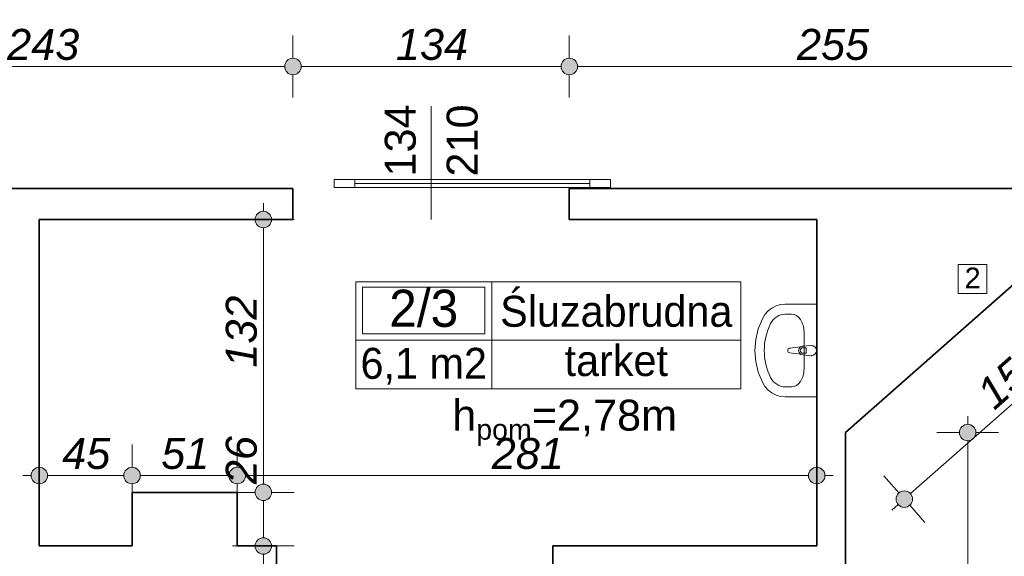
# Model space of a CAD drawing. Header units: millimetres. Extents: x -13944 to 84772, y -78836 to -35317.
# Tile 26 of 85: x 13473 to 18248, y -52883 to -50282. Entities that reach past the tile are written whole.
import ezdxf
from ezdxf.enums import TextEntityAlignment as Align

# ---------------------------------------------------------------- set-up
doc = ezdxf.new("R2010")
doc.units = ezdxf.units.MM
doc.header["$MEASUREMENT"] = 0
for name, color, linetype, lineweight in [('0_Nr_pióra__3', 7, 'Continuous', 20), ('Drzwi ArchiCAD_Nr_pióra__1', 7, 'Continuous', 0), ('Instalacje - Went_Klim_Nr_pióra__42', 150, 'Continuous', 13), ('Konstrukcja - Ściany zew_Nr_pióra__6', 7, 'Continuous', 35), ('Metryczki pomieszczeń ArchiCADa_Nr_pióra__1', 7, 'Continuous', 0), ('Wnetrze - Sanitariaty_Nr_pióra__22', 8, 'Continuous', 13), ('Wymiarowanie - Ogólne_Nr_pióra__82', 114, 'Continuous', 13), ('Znaczniki drzwi ArchiCADa_Nr_pióra__1', 7, 'Continuous', 0), ('Znaczniki drzwi ArchiCADa_Nr_pióra__7', 7, 'Continuous', 70)]:
    doc.layers.add(name, color=color, linetype=linetype, lineweight=lineweight)
doc.layers.add('Elementy modelu - Strefy', color=7, linetype='Continuous')
doc.layers.add('Wymiarowanie - Ogólne', color=7, linetype='Continuous')
doc.styles.add('GENERATED_STYLE_1', font='txt')
doc.styles.add('GENERATED_STYLE_2', font='txt')
doc.styles.add('GENERATED_STYLE_3', font='txt')
doc.styles.add('GENERATED_STYLE_4', font='txt')
doc.dimstyles.new('GENERATED_STYLE__1', dxfattribs={"dimtxt": 150, "dimasz": 152, "dimexe": 0.18, "dimexo": 0, "dimgap": 0.09, "dimtad": 1, "dimlfac": 0.1, "dimzin": 0, "dimdsep": 46, "dimtxsty": 'GENERATED_STYLE_3', "dimblk": 'ARROWHEAD_11', "dimblk1": 'ARROWHEAD_11', "dimblk2": 'ARROWHEAD_11', "dimcen": 0.09, "dimclrd": 114, "dimclre": 114, "dimclrt": 114, "dimazin": 0, "dimtfac": 1, "dimtdec": 4, "dimtmove": 0, "dimatfit": 3, "dimfxl": 1, "dimtolj": 1, "dimtzin": 0, "dimarcsym": 0})
doc.dimstyles.new('GENERATED_STYLE__2', dxfattribs={"dimtxt": 150, "dimasz": 152, "dimexe": 0.18, "dimexo": 0, "dimgap": 0.09, "dimtad": 1, "dimtih": 1, "dimtoh": 1, "dimlfac": 0.1, "dimzin": 0, "dimdsep": 46, "dimtxsty": 'GENERATED_STYLE_3', "dimblk": 'ARROWHEAD_11', "dimblk1": 'ARROWHEAD_11', "dimblk2": 'ARROWHEAD_11', "dimcen": 0.09, "dimclrd": 114, "dimclre": 114, "dimclrt": 114, "dimazin": 0, "dimtfac": 1, "dimtdec": 4, "dimtmove": 0, "dimatfit": 3, "dimfxl": 1, "dimtolj": 1, "dimtzin": 0, "dimarcsym": 0})

# ---------------------------------------------------------------- blocks, each defined once
blk = doc.blocks.new('Śluzabrudna_2_3_3', base_point=(15761.9, -51835.5))
at = {"layer": 'Metryczki pomieszczeń ArchiCADa_Nr_pióra__1', "linetype": 'Continuous'}
for p, q in [((15102.4, -51552.6), (16970.1, -51552.6)), ((15102.4, -52071.2), (15102.4, -51552.6)), ((15761.9, -51552.6), (15761.9, -52071.2)), ((16970.1, -51552.6), (16970.1, -52071.2)), ((15135.4, -51578.5), (15729, -51578.5)), ((15135.4, -51804.8), (15135.4, -51578.5)), ((15729, -51578.5), (15729, -51804.8)), ((15102.4, -51835.5), (16970.1, -51835.5)), ((15729, -51804.8), (15135.4, -51804.8)), ((16970.1, -52071.2), (15102.4, -52071.2))]:
    blk.add_line(p, q, dxfattribs=at)
at = {"layer": 'Metryczki pomieszczeń ArchiCADa_Nr_pióra__1'}
for tag, height, style, p in [('ROOM_NUMBER', 180, 'GENERATED_STYLE_2', (15432.2, -51680.5)), ('ROOM_NAME', 150, 'GENERATED_STYLE_1', (16366, -51695.2)), ('floor_f', 150, 'GENERATED_STYLE_1', (16366, -51934.2)), ('ROOM_CALC_AREA', 150, 'GENERATED_STYLE_1', (15432.2, -51947.5))]:
    blk.add_attdef(tag, text='', height=height, dxfattribs=dict(at, style=style)).set_placement(p, align=Align.MIDDLE_CENTER)
blk = doc.blocks.new('*D113')
at = {"layer": 'Wymiarowanie - Ogólne_Nr_pióra__82', "linetype": 'Continuous'}
for points in [[(12408, -50508.6), (12405, -50493.3), (12396.3, -50480.4), (12383.3, -50471.7), (12368, -50468.6), (12352.7, -50471.7), (12339.7, -50480.4), (12331.1, -50493.3), (12328, -50508.6), (12331.1, -50523.9), (12339.7, -50536.9), (12352.7, -50545.6), (12368, -50548.6), (12383.3, -50545.6), (12396.3, -50536.9), (12405, -50523.9)], [(14838, -50508.6), (14835, -50493.3), (14826.3, -50480.4), (14813.3, -50471.7), (14798, -50468.6), (14782.7, -50471.7), (14769.7, -50480.4), (14761.1, -50493.3), (14758, -50508.6), (14761.1, -50523.9), (14769.7, -50536.9), (14782.7, -50545.6), (14798, -50548.6), (14813.3, -50545.6), (14826.3, -50536.9), (14835, -50523.9)]]:
    blk.add_hatch(color=256, dxfattribs=at).paths.add_polyline_path(points)
for p, q in [((12368, -50468.6), (12368, -50358.6)), ((14798, -50468.6), (14798, -50358.6)), ((12408, -50508.6), (14758, -50508.6)), ((12368, -50658.6), (12368, -50548.6)), ((14798, -50658.6), (14798, -50548.6))]:
    blk.add_line(p, q, dxfattribs=at)
for centre in [(12368, -50508.6), (14798, -50508.6)]:
    blk.add_circle(centre, 40, dxfattribs=at)
at = {"layer": 'Wymiarowanie - Ogólne_Nr_pióra__82', "insert": (13412.3, -50478.6), "char_height": 150, "attachment_point": 7, "style": 'GENERATED_STYLE_3'}
blk.add_mtext('\\A1;{\\fArial|b0|i1|c238|p38;243}', dxfattribs=at)
blk = doc.blocks.new('ARROWHEAD_11')
at = {"color": 0, "linetype": 'Continuous', "lineweight": 0}
blk.add_line((0, 0), (-1, 0), dxfattribs=at)
at = {"color": 0, "linetype": 'Continuous', "lineweight": 0, "const_width": 0.25, "flags": 128}
blk.add_lwpolyline([(-0.125, 0, 1), (0.125, 0, 1)], format="xyb", close=True, dxfattribs=at)
blk = doc.blocks.new('*D114')
at = {"layer": 'Wymiarowanie - Ogólne_Nr_pióra__82', "linetype": 'Continuous'}
for points in [[(14838, -50508.6), (14835, -50493.3), (14826.3, -50480.4), (14813.3, -50471.7), (14798, -50468.6), (14782.7, -50471.7), (14769.7, -50480.4), (14761.1, -50493.3), (14758, -50508.6), (14761.1, -50523.9), (14769.7, -50536.9), (14782.7, -50545.6), (14798, -50548.6), (14813.3, -50545.6), (14826.3, -50536.9), (14835, -50523.9)], [(16178, -50508.6), (16175, -50493.3), (16166.3, -50480.4), (16153.3, -50471.7), (16138, -50468.6), (16122.7, -50471.7), (16109.7, -50480.4), (16101.1, -50493.3), (16098, -50508.6), (16101.1, -50523.9), (16109.7, -50536.9), (16122.7, -50545.6), (16138, -50548.6), (16153.3, -50545.6), (16166.3, -50536.9), (16175, -50523.9)]]:
    blk.add_hatch(color=256, dxfattribs=at).paths.add_polyline_path(points)
for p, q in [((14798, -50468.6), (14798, -50358.6)), ((16138, -50468.6), (16138, -50358.6)), ((14838, -50508.6), (16098, -50508.6)), ((14798, -50658.6), (14798, -50548.6)), ((16138, -50658.6), (16138, -50548.6))]:
    blk.add_line(p, q, dxfattribs=at)
for centre in [(14798, -50508.6), (16138, -50508.6)]:
    blk.add_circle(centre, 40, dxfattribs=at)
at = {"layer": 'Wymiarowanie - Ogólne_Nr_pióra__82', "insert": (15297.3, -50478.6), "char_height": 150, "attachment_point": 7, "style": 'GENERATED_STYLE_3'}
blk.add_mtext('\\A1;{\\fArial|b0|i1|c238|p38;134}', dxfattribs=at)
blk = doc.blocks.new('*D115')
at = {"layer": 'Wymiarowanie - Ogólne_Nr_pióra__82', "linetype": 'Continuous'}
for points in [[(16178, -50508.6), (16175, -50493.3), (16166.3, -50480.4), (16153.3, -50471.7), (16138, -50468.6), (16122.7, -50471.7), (16109.7, -50480.4), (16101.1, -50493.3), (16098, -50508.6), (16101.1, -50523.9), (16109.7, -50536.9), (16122.7, -50545.6), (16138, -50548.6), (16153.3, -50545.6), (16166.3, -50536.9), (16175, -50523.9)], [(18728, -50508.6), (18725, -50493.3), (18716.3, -50480.4), (18703.3, -50471.7), (18688, -50468.6), (18672.7, -50471.7), (18659.7, -50480.4), (18651.1, -50493.3), (18648, -50508.6), (18651.1, -50523.9), (18659.7, -50536.9), (18672.7, -50545.6), (18688, -50548.6), (18703.3, -50545.6), (18716.3, -50536.9), (18725, -50523.9)]]:
    blk.add_hatch(color=256, dxfattribs=at).paths.add_polyline_path(points)
for p, q in [((16138, -50468.6), (16138, -50358.6)), ((18688, -50468.6), (18688, -50358.6)), ((16178, -50508.6), (18648, -50508.6)), ((16138, -50658.6), (16138, -50548.6)), ((18688, -50658.6), (18688, -50548.6))]:
    blk.add_line(p, q, dxfattribs=at)
for centre in [(16138, -50508.6), (18688, -50508.6)]:
    blk.add_circle(centre, 40, dxfattribs=at)
at = {"layer": 'Wymiarowanie - Ogólne_Nr_pióra__82', "insert": (17242.3, -50478.6), "char_height": 150, "attachment_point": 7, "style": 'GENERATED_STYLE_3'}
blk.add_mtext('\\A1;{\\fArial|b0|i1|c238|p38;255}', dxfattribs=at)
blk = doc.blocks.new('*D279')
at = {"layer": 'Wymiarowanie - Ogólne_Nr_pióra__82', "linetype": 'Continuous'}
for points in [[(14694.6, -52833), (14691.6, -52817.6), (14682.9, -52804.7), (14669.9, -52796), (14654.6, -52793), (14639.3, -52796), (14626.3, -52804.7), (14617.6, -52817.6), (14614.6, -52833), (14617.6, -52848.3), (14626.3, -52861.2), (14639.3, -52869.9), (14654.6, -52873), (14669.9, -52869.9), (14682.9, -52861.2), (14691.6, -52848.3)], [(14694.6, -52973), (14691.6, -52957.6), (14682.9, -52944.7), (14669.9, -52936), (14654.6, -52933), (14639.3, -52936), (14626.3, -52944.7), (14617.6, -52957.6), (14614.6, -52973), (14617.6, -52988.3), (14626.3, -53001.2), (14639.3, -53009.9), (14654.6, -53013), (14669.9, -53009.9), (14682.9, -53001.2), (14691.6, -52988.3)]]:
    blk.add_hatch(color=256, dxfattribs=at).paths.add_polyline_path(points)
for p, q in [((14614.6, -52833), (14504.6, -52833)), ((14804.6, -52833), (14694.6, -52833)), ((14654.6, -52933), (14654.6, -52873)), ((14614.6, -52973), (14504.6, -52973)), ((14804.6, -52973), (14694.6, -52973))]:
    blk.add_line(p, q, dxfattribs=at)
for centre in [(14654.6, -52833), (14654.6, -52973)]:
    blk.add_circle(centre, 40, dxfattribs=at)
blk = doc.blocks.new('*D280')
at = {"layer": 'Wymiarowanie - Ogólne_Nr_pióra__82', "linetype": 'Continuous'}
for points in [[(14694.6, -52573), (14691.6, -52557.6), (14682.9, -52544.7), (14669.9, -52536), (14654.6, -52533), (14639.3, -52536), (14626.3, -52544.7), (14617.6, -52557.6), (14614.6, -52573), (14617.6, -52588.3), (14626.3, -52601.2), (14639.3, -52609.9), (14654.6, -52613), (14669.9, -52609.9), (14682.9, -52601.2), (14691.6, -52588.3)], [(14694.6, -52833), (14691.6, -52817.6), (14682.9, -52804.7), (14669.9, -52796), (14654.6, -52793), (14639.3, -52796), (14626.3, -52804.7), (14617.6, -52817.6), (14614.6, -52833), (14617.6, -52848.3), (14626.3, -52861.2), (14639.3, -52869.9), (14654.6, -52873), (14669.9, -52869.9), (14682.9, -52861.2), (14691.6, -52848.3)]]:
    blk.add_hatch(color=256, dxfattribs=at).paths.add_polyline_path(points)
for p, q in [((14614.6, -52573), (14504.6, -52573)), ((14654.6, -52793), (14654.6, -52613)), ((14804.6, -52573), (14694.6, -52573)), ((14614.6, -52833), (14504.6, -52833)), ((14804.6, -52833), (14694.6, -52833))]:
    blk.add_line(p, q, dxfattribs=at)
for centre in [(14654.6, -52573), (14654.6, -52833)]:
    blk.add_circle(centre, 40, dxfattribs=at)
blk = doc.blocks.new('*D281')
at = {"layer": 'Wymiarowanie - Ogólne_Nr_pióra__82', "linetype": 'Continuous'}
for points in [[(14694.6, -51250.7), (14691.6, -51235.4), (14682.9, -51222.4), (14669.9, -51213.7), (14654.6, -51210.7), (14639.3, -51213.7), (14626.3, -51222.4), (14617.6, -51235.4), (14614.6, -51250.7), (14617.6, -51266), (14626.3, -51279), (14639.3, -51287.6), (14654.6, -51290.7), (14669.9, -51287.6), (14682.9, -51279), (14691.6, -51266)], [(14694.6, -52573), (14691.6, -52557.6), (14682.9, -52544.7), (14669.9, -52536), (14654.6, -52533), (14639.3, -52536), (14626.3, -52544.7), (14617.6, -52557.6), (14614.6, -52573), (14617.6, -52588.3), (14626.3, -52601.2), (14639.3, -52609.9), (14654.6, -52613), (14669.9, -52609.9), (14682.9, -52601.2), (14691.6, -52588.3)]]:
    blk.add_hatch(color=256, dxfattribs=at).paths.add_polyline_path(points)
for p, q in [((14654.6, -51210.7), (14654.6, -51170.7)), ((14614.6, -51250.7), (14504.6, -51250.7)), ((14804.6, -51250.7), (14694.6, -51250.7)), ((14654.6, -52533), (14654.6, -51290.7)), ((14614.6, -52573), (14504.6, -52573)), ((14804.6, -52573), (14694.6, -52573))]:
    blk.add_line(p, q, dxfattribs=at)
for centre in [(14654.6, -51250.7), (14654.6, -52573)]:
    blk.add_circle(centre, 40, dxfattribs=at)
at = {"layer": 'Wymiarowanie - Ogólne_Nr_pióra__82', "char_height": 150, "attachment_point": 7, "rotation": 90, "style": 'GENERATED_STYLE_3'}
for s, insert in [('\\A1;{\\fArial|b0|i1|c238|p38;132}', (14624.6, -51968.7)), ('\\A1;{\\fArial|b0|i1|c238|p38;26}', (14624.6, -52533))]:
    blk.add_mtext(s, dxfattribs=dict(at, insert=insert))
blk = doc.blocks.new('*D295')
at = {"layer": 'Wymiarowanie - Ogólne_Nr_pióra__82', "linetype": 'Continuous'}
for points in [[(13608, -52491.4), (13605, -52476.1), (13596.3, -52463.1), (13583.3, -52454.5), (13568, -52451.4), (13552.7, -52454.5), (13539.7, -52463.1), (13531.1, -52476.1), (13528, -52491.4), (13531.1, -52506.7), (13539.7, -52519.7), (13552.7, -52528.4), (13568, -52531.4), (13583.3, -52528.4), (13596.3, -52519.7), (13605, -52506.7)], [(14058, -52491.4), (14055, -52476.1), (14046.3, -52463.1), (14033.3, -52454.5), (14018, -52451.4), (14002.7, -52454.5), (13989.7, -52463.1), (13981.1, -52476.1), (13978, -52491.4), (13981.1, -52506.7), (13989.7, -52519.7), (14002.7, -52528.4), (14018, -52531.4), (14033.3, -52528.4), (14046.3, -52519.7), (14055, -52506.7)]]:
    blk.add_hatch(color=256, dxfattribs=at).paths.add_polyline_path(points)
for p, q in [((13568, -52451.4), (13568, -52341.4)), ((14018, -52451.4), (14018, -52341.4)), ((13488, -52491.4), (13528, -52491.4)), ((13608, -52491.4), (13978, -52491.4)), ((13568, -52641.4), (13568, -52531.4)), ((14018, -52641.4), (14018, -52531.4))]:
    blk.add_line(p, q, dxfattribs=at)
for centre in [(13568, -52491.4), (14018, -52491.4)]:
    blk.add_circle(centre, 40, dxfattribs=at)
at = {"layer": 'Wymiarowanie - Ogólne_Nr_pióra__82', "insert": (13679.2, -52461.4), "char_height": 150, "attachment_point": 7, "style": 'GENERATED_STYLE_3'}
blk.add_mtext('\\A1;{\\fArial|b0|i1|c238|p38;45}', dxfattribs=at)
blk = doc.blocks.new('*D296')
at = {"layer": 'Wymiarowanie - Ogólne_Nr_pióra__82', "linetype": 'Continuous'}
for points in [[(14058, -52491.4), (14055, -52476.1), (14046.3, -52463.1), (14033.3, -52454.5), (14018, -52451.4), (14002.7, -52454.5), (13989.7, -52463.1), (13981.1, -52476.1), (13978, -52491.4), (13981.1, -52506.7), (13989.7, -52519.7), (14002.7, -52528.4), (14018, -52531.4), (14033.3, -52528.4), (14046.3, -52519.7), (14055, -52506.7)], [(14568, -52491.4), (14565, -52476.1), (14556.3, -52463.1), (14543.3, -52454.5), (14528, -52451.4), (14512.7, -52454.5), (14499.7, -52463.1), (14491.1, -52476.1), (14488, -52491.4), (14491.1, -52506.7), (14499.7, -52519.7), (14512.7, -52528.4), (14528, -52531.4), (14543.3, -52528.4), (14556.3, -52519.7), (14565, -52506.7)]]:
    blk.add_hatch(color=256, dxfattribs=at).paths.add_polyline_path(points)
for p, q in [((14018, -52451.4), (14018, -52341.4)), ((14528, -52451.4), (14528, -52341.4)), ((14058, -52491.4), (14488, -52491.4)), ((14018, -52641.4), (14018, -52531.4)), ((14528, -52641.4), (14528, -52531.4))]:
    blk.add_line(p, q, dxfattribs=at)
for centre in [(14018, -52491.4), (14528, -52491.4)]:
    blk.add_circle(centre, 40, dxfattribs=at)
at = {"layer": 'Wymiarowanie - Ogólne_Nr_pióra__82', "insert": (14159.2, -52461.4), "char_height": 150, "attachment_point": 7, "style": 'GENERATED_STYLE_3'}
blk.add_mtext('\\A1;{\\fArial|b0|i1|c238|p38;51}', dxfattribs=at)
blk = doc.blocks.new('*D297')
at = {"layer": 'Wymiarowanie - Ogólne_Nr_pióra__82', "linetype": 'Continuous'}
for points in [[(14568, -52491.4), (14565, -52476.1), (14556.3, -52463.1), (14543.3, -52454.5), (14528, -52451.4), (14512.7, -52454.5), (14499.7, -52463.1), (14491.1, -52476.1), (14488, -52491.4), (14491.1, -52506.7), (14499.7, -52519.7), (14512.7, -52528.4), (14528, -52531.4), (14543.3, -52528.4), (14556.3, -52519.7), (14565, -52506.7)], [(17378, -52491.4), (17375, -52476.1), (17366.3, -52463.1), (17353.3, -52454.5), (17338, -52451.4), (17322.7, -52454.5), (17309.7, -52463.1), (17301.1, -52476.1), (17298, -52491.4), (17301.1, -52506.7), (17309.7, -52519.7), (17322.7, -52528.4), (17338, -52531.4), (17353.3, -52528.4), (17366.3, -52519.7), (17375, -52506.7)]]:
    blk.add_hatch(color=256, dxfattribs=at).paths.add_polyline_path(points)
for p, q in [((14528, -52451.4), (14528, -52341.4)), ((17338, -52451.4), (17338, -52341.4)), ((14568, -52491.4), (17298, -52491.4)), ((17378, -52491.4), (17418, -52491.4)), ((14528, -52641.4), (14528, -52531.4)), ((17338, -52641.4), (17338, -52531.4))]:
    blk.add_line(p, q, dxfattribs=at)
for centre in [(14528, -52491.4), (17338, -52491.4)]:
    blk.add_circle(centre, 40, dxfattribs=at)
at = {"layer": 'Wymiarowanie - Ogólne_Nr_pióra__82', "insert": (15762.3, -52461.4), "char_height": 150, "attachment_point": 7, "style": 'GENERATED_STYLE_3'}
blk.add_mtext('\\A1;{\\fArial|b0|i1|c238|p38;281}', dxfattribs=at)
blk = doc.blocks.new('*D315')
at = {"layer": 'Wymiarowanie - Ogólne_Nr_pióra__82', "linetype": 'Continuous'}
for points in [[(18110.1, -52283), (18107.1, -52267.6), (18098.4, -52254.7), (18085.4, -52246), (18070.1, -52243), (18054.8, -52246), (18041.9, -52254.7), (18033.2, -52267.6), (18030.1, -52283), (18033.2, -52298.3), (18041.9, -52311.2), (18054.8, -52319.9), (18070.1, -52323), (18085.4, -52319.9), (18098.4, -52311.2), (18107.1, -52298.3)], [(18110.1, -56573), (18107.1, -56557.6), (18098.4, -56544.7), (18085.4, -56536), (18070.1, -56533), (18054.8, -56536), (18041.9, -56544.7), (18033.2, -56557.6), (18030.1, -56573), (18033.2, -56588.3), (18041.9, -56601.2), (18054.8, -56609.9), (18070.1, -56613), (18085.4, -56609.9), (18098.4, -56601.2), (18107.1, -56588.3)]]:
    blk.add_hatch(color=256, dxfattribs=at).paths.add_polyline_path(points)
for p, q in [((18070.1, -52243), (18070.1, -52203)), ((18030.1, -52283), (17920.1, -52283)), ((18070.1, -56533), (18070.1, -52323)), ((18220.1, -52283), (18110.1, -52283)), ((18030.1, -56573), (17920.1, -56573)), ((18220.1, -56573), (18110.1, -56573))]:
    blk.add_line(p, q, dxfattribs=at)
for centre in [(18070.1, -52283), (18070.1, -56573)]:
    blk.add_circle(centre, 40, dxfattribs=at)
at = {"layer": 'Wymiarowanie - Ogólne_Nr_pióra__82', "insert": (18040.1, -54598.7), "char_height": 150, "attachment_point": 7, "rotation": 90, "style": 'GENERATED_STYLE_3'}
blk.add_mtext('\\A1;{\\fArial|b0|i1|c238|p38;429}', dxfattribs=at)
blk = doc.blocks.new('*D318')
at = {"layer": 'Wymiarowanie - Ogólne_Nr_pióra__82', "linetype": 'Continuous'}
for points in [[(18973.7, -51573.5), (18970.7, -51558.2), (18962, -51545.2), (18949, -51536.5), (18933.7, -51533.5), (18918.4, -51536.5), (18905.5, -51545.2), (18896.8, -51558.2), (18893.7, -51573.5), (18896.8, -51588.8), (18905.5, -51601.7), (18918.4, -51610.4), (18933.7, -51613.5), (18949, -51610.4), (18962, -51601.7), (18970.7, -51588.8)], [(17802.5, -52605.7), (17799.5, -52590.4), (17790.8, -52577.5), (17777.8, -52568.8), (17762.5, -52565.7), (17747.2, -52568.8), (17734.2, -52577.5), (17725.5, -52590.4), (17722.5, -52605.7), (17725.5, -52621), (17734.2, -52634), (17747.2, -52642.7), (17762.5, -52645.7), (17777.8, -52642.7), (17790.8, -52634), (17799.5, -52621)]]:
    blk.add_hatch(color=256, dxfattribs=at).paths.add_polyline_path(points)
for p, q in [((18907.3, -51543.5), (18834.6, -51460.9)), ((18963.7, -51547), (18993.8, -51520.6)), ((17792.5, -52579.3), (18903.7, -51599.9)), ((19032.9, -51686), (18960.2, -51603.5)), ((17736.1, -52575.7), (17663.3, -52493.2)), ((17702.5, -52658.6), (17732.5, -52632.2)), ((17861.7, -52718.3), (17788.9, -52635.7))]:
    blk.add_line(p, q, dxfattribs=at)
for centre in [(18933.7, -51573.5), (17762.5, -52605.7)]:
    blk.add_circle(centre, 40, dxfattribs=at)
at = {"layer": 'Wymiarowanie - Ogólne_Nr_pióra__82', "insert": (18200.2, -52180), "char_height": 150, "attachment_point": 7, "rotation": 41.3915, "style": 'GENERATED_STYLE_3'}
blk.add_mtext('\\A1;{\\fArial|b0|i1|c238|p38;156}', dxfattribs=at)

msp = doc.modelspace()

# ---------------------------------------------------------------- linework, layer by layer
at = {"layer": 'Drzwi ArchiCAD_Nr_pióra__1', "linetype": 'Continuous'}
for p, q in [((14998.018, -51055.678), (15098.018, -51055.678)), ((14998.018, -51095.678), (14998.018, -51055.678)), ((15098.018, -51075.678), (15098.018, -51055.678)), ((15098.018, -51055.678), (16238.018, -51055.678)), ((15098.018, -51055.678), (15098.018, -51095.678)), ((16238.018, -51075.678), (15098.018, -51075.678)), ((15098.018, -51095.678), (15098.018, -51075.678)), ((15098.018, -51075.678), (16238.018, -51075.678)), ((15098.018, -51075.678), (16238.018, -51075.678)), ((16238.018, -51055.678), (16238.018, -51075.678)), ((16238.018, -51095.678), (16238.018, -51055.678)), ((16238.018, -51055.678), (16338.018, -51055.678)), ((16238.018, -51075.678), (16238.018, -51095.678)), ((16338.018, -51055.678), (16338.018, -51095.678)), ((15098.018, -51095.678), (14998.018, -51095.678)), ((16238.018, -51095.678), (15098.018, -51095.678)), ((16338.018, -51095.678), (16238.018, -51095.678))]:
    msp.add_line(p, q, dxfattribs=at)
at = {"layer": 'Instalacje - Went_Klim_Nr_pióra__42', "linetype": 'Continuous'}
for p, q in [((18022.984, -51469.033), (18022.984, -51609.033)), ((18162.984, -51469.033), (18022.984, -51469.033)), ((18162.984, -51609.033), (18162.984, -51469.033)), ((18022.984, -51609.033), (18162.984, -51609.033))]:
    msp.add_line(p, q, dxfattribs=at)
at = {"layer": 'Konstrukcja - Ściany zew_Nr_pióra__6', "linetype": 'Continuous'}
for p, q in [((14798.018, -51100.678), (14798.018, -51250.678)), ((16138.018, -51100.678), (16138.018, -51250.678)), ((14718.016, -52972.955), (14718.016, -52832.955)), ((16058.016, -52972.955), (16058.016, -52832.955))]:
    msp.add_line(p, q, dxfattribs=at)
at = {"layer": 'Konstrukcja - Ściany zew_Nr_pióra__6', "linetype": 'Continuous', "flags": 128}
for points in [[(13568.016, -51100.678), (12429.675, -51100.678)], [(14798.018, -51100.678), (13568.016, -51100.678)], [(17338.016, -51100.678), (16138.018, -51100.678)], [(18649.253, -51100.678), (17338.016, -51100.678)], [(13568.016, -52427.197), (13568.016, -51250.678)], [(13568.016, -51250.678), (14798.018, -51250.678)], [(16138.018, -51250.678), (17338.016, -51250.678)], [(17338.016, -51250.678), (17338.016, -52406.344)], [(17478.016, -52282.955), (18649.253, -51250.678)], [(17478.016, -54462.955), (17478.016, -52282.955)], [(17338.016, -52406.344), (17338.016, -52832.955)], [(13568.016, -52832.955), (13568.016, -52427.197)], [(14528.016, -52572.955), (14018.016, -52572.955)], [(14018.016, -52572.955), (14018.016, -52832.955)], [(14528.016, -52832.955), (14528.016, -52572.955)], [(14018.016, -52832.955), (13568.016, -52832.955)], [(14718.016, -52832.955), (14528.016, -52832.955)], [(16718.016, -52832.955), (16058.016, -52832.955)], [(17338.016, -52832.955), (16718.016, -52832.955)]]:
    msp.add_lwpolyline(points, dxfattribs=at)
at = {"layer": 'Wnetrze - Sanitariaty_Nr_pióra__22', "linetype": 'Continuous'}
for p, q in [((17086.776, -51711.342), (17102.411, -51693.824)), ((17102.411, -51693.824), (17120.696, -51679.582)), ((17120.696, -51679.582), (17141.044, -51669.071)), ((17141.044, -51669.071), (17162.807, -51662.627)), ((17162.807, -51662.627), (17185.289, -51660.456)), ((17185.289, -51660.456), (17338.016, -51660.456)), ((17338.016, -51660.456), (17338.016, -52110.456)), ((17054.328, -51780.47), (17074.289, -51731.576)), ((17074.289, -51731.576), (17086.776, -51711.342)), ((17215.834, -51709.369), (17185.289, -51709.369)), ((17042.128, -51832.235), (17054.328, -51780.47)), ((17276.47, -51796.337), (17276.47, -51974.576)), ((17038.025, -51885.456), (17042.128, -51832.235)), ((17042.128, -51938.677), (17038.025, -51885.456)), ((17207.07, -51874.356), (17260.004, -51867.726)), ((17260.004, -51903.186), (17207.07, -51896.556)), ((17269.518, -51864.456), (17311.47, -51860.456)), ((17286.56, -51871.856), (17271.689, -51871.856)), ((17286.56, -51899.056), (17286.56, -51871.856)), ((17054.328, -51990.443), (17042.128, -51938.677)), ((17311.47, -51910.456), (17269.518, -51906.456)), ((17271.689, -51899.056), (17286.56, -51899.056)), ((17074.289, -52039.337), (17054.328, -51990.443)), ((17086.776, -52059.57), (17074.289, -52039.337)), ((17102.411, -52077.088), (17086.776, -52059.57)), ((17120.696, -52091.33), (17102.411, -52077.088)), ((17215.834, -52061.543), (17185.289, -52061.543)), ((17141.044, -52101.841), (17120.696, -52091.33)), ((17162.807, -52108.285), (17141.044, -52101.841)), ((17185.289, -52110.456), (17162.807, -52108.285)), ((17338.016, -52110.456), (17185.289, -52110.456))]:
    msp.add_line(p, q, dxfattribs=at)
for centre, radius, start, end in [((17208.461, -51885.456), 11.187, 97.138925, 262.861075), ((17271.417, -51885.456), 21.086, 122.771025, 237.228975), ((17271.689, -51885.456), 13.6, 90, 270), ((17271.417, -51885.456), 21.086, 95.169607, 122.771025), ((17311.47, -51885.456), 25, 270, 90), ((17271.417, -51885.456), 21.086, 237.228975, 264.830393)]:
    msp.add_arc(centre, radius, start, end, dxfattribs=at)
for centre, major_axis, ratio, start_param, end_param in [((17338.016, -51885.456), (0, 273.913), 0.92929293, 1.07382149, 2.06777117), ((17185.289, -51796.317), (0, 86.948), 0.92929293, 0, 1.0738215), ((17215.834, -51796.434), (0, 87.049), 0.69657392, 4.71238898, 6.28318531), ((17215.834, -51974.478), (0, 87.049), 0.69657392, 3.14159265, 4.71238898), ((17185.289, -51974.595), (0, 86.948), 0.92929293, 2.06777116, 3.14159265)]:
    msp.add_ellipse(centre, major_axis=major_axis, ratio=ratio, start_param=start_param, end_param=end_param, dxfattribs=at)
for p in [(17207.07, -51874.356), (17269.518, -51864.456), (17260.004, -51903.186), (17311.47, -51910.456)]:
    msp.add_point(p, dxfattribs=at)
at = {"layer": 'Znaczniki drzwi ArchiCADa_Nr_pióra__1', "linetype": 'Continuous'}
msp.add_line((15468.018, -50700.678), (15468.018, -51250.678), dxfattribs=at)

# ---------------------------------------------------------------- block references
at = {"layer": 'Elementy modelu - Strefy', "linetype": 'Continuous'}
ref = msp.add_blockref('Śluzabrudna_2_3_3', (15761.936, -51835.472), dxfattribs=at)
ref.add_attrib('ROOM_NAME', 'Śluzabrudna', dxfattribs={"layer": 'Metryczki pomieszczeń ArchiCADa_Nr_pióra__1', "color": 7, "height": 150, "style": 'GENERATED_STYLE_1'}).set_placement((16366.019, -51695.209), align=Align.MIDDLE_CENTER)
ref.add_attrib('ROOM_NUMBER', '2/3', dxfattribs={"layer": 'Metryczki pomieszczeń ArchiCADa_Nr_pióra__1', "color": 7, "height": 180, "style": 'GENERATED_STYLE_2'}).set_placement((15432.176, -51680.523), align=Align.MIDDLE_CENTER)
ref.add_attrib('ROOM_CALC_AREA', '6,1 m2', dxfattribs={"layer": 'Metryczki pomieszczeń ArchiCADa_Nr_pióra__1', "color": 7, "height": 150, "style": 'GENERATED_STYLE_1'}).set_placement((15432.176, -51947.523), align=Align.MIDDLE_CENTER)
ref.add_attrib('floor_f', 'tarket', dxfattribs={"layer": 'Metryczki pomieszczeń ArchiCADa_Nr_pióra__1', "color": 7, "height": 150, "style": 'GENERATED_STYLE_1'}).set_placement((16366.019, -51934.152), align=Align.MIDDLE_CENTER)

# ---------------------------------------------------------------- texts
at = {"layer": '0_Nr_pióra__3', "linetype": 'Continuous', "insert": (16115.587, -52080.018), "char_height": 150, "attachment_point": 2, "style": 'GENERATED_STYLE_4'}
msp.add_mtext('\\A1;{\\fArial|b0|i0|c0|p38;h\\fArial|b0|i0|c0|p38;\\A1{\\H.66x;\\S ^ pom;}\\fArial|b0|i0|c0|p38;=2,78m}', dxfattribs=at)
at = {"layer": 'Instalacje - Went_Klim_Nr_pióra__42', "linetype": 'Continuous', "insert": (18055.041, -51533.319), "char_height": 100, "attachment_point": 4, "style": 'GENERATED_STYLE_1'}
msp.add_mtext('\\A1;{\\fArial|b0|i0|c238|p38;2}', dxfattribs=at)
at = {"layer": 'Znaczniki drzwi ArchiCADa_Nr_pióra__7', "char_height": 150, "attachment_point": 7, "rotation": 90, "style": 'GENERATED_STYLE_1'}
for s, insert in [('\\A1;{\\fArial|b0|i0|c238|p38;134}', (15395.589, -51042.164)), ('\\A1;{\\fArial|b0|i0|c238|p38;210}', (15695.486, -51042.164))]:
    msp.add_mtext(s, dxfattribs=dict(at, insert=insert))

# ---------------------------------------------------------------- dimensions: what is measured, and where the dimension line sits
at = {"layer": 'Wymiarowanie - Ogólne', "color": 114, "linetype": 'Continuous', "lineweight": 13}
for base, p1, p2, picture, middle in [((14798.018, -50508.636), (12368.018, -51156.342), (14798.018, -51156.342), '*D113', (13583.018, -50403.636)), ((16138.018, -50508.636), (14798.018, -51156.342), (16138.018, -51156.342), '*D114', (15468.018, -50403.636)), ((18688.016, -50508.636), (16138.018, -51156.342), (18688.016, -51156.342), '*D115', (17413.017, -50403.636)), ((14018.016, -52491.419), (13568.016, -52651.274), (14018.016, -52572.955), '*D295', (13793.016, -52386.419)), ((14528.016, -52491.419), (14018.016, -52572.955), (14528.016, -52572.955), '*D296', (14273.016, -52386.419)), ((17338.016, -52491.419), (14528.016, -52572.955), (17338.016, -52832.955), '*D297', (15933.016, -52386.419))]:
    dim = msp.add_linear_dim(base=base, p1=p1, p2=p2, dimstyle='GENERATED_STYLE__2', dxfattribs=at)
    dim.commit()
    dim.dimension.update_dxf_attribs({"geometry": picture, "text_midpoint": middle, "dimtype": 160})
for base, p1, p2, angle, text, picture, middle, turn in [((14654.598, -51250.678), (14717.511, -52572.955), (14559.75, -51250.678), 90, '132', '*D281', (14549.598, -51797.987), 90), ((18933.738, -51573.46), (17478.016, -52282.955), (18649.253, -51250.678), 41.391531, '156', '*D318', (18278.694, -52010.826), 41.391531)]:
    dim = msp.add_linear_dim(base=base, p1=p1, p2=p2, angle=angle, text=text, dimstyle='GENERATED_STYLE__1', dxfattribs=at)
    dim.commit()
    dim.dimension.update_dxf_attribs({"geometry": picture, "text_midpoint": middle, "dimtype": 160, "text_rotation": turn})
for base, p1, p2, picture, middle in [((18070.137, -52282.955), (17728.016, -56572.955), (17478.016, -52282.955), '*D315', (17965.137, -54427.955)), ((14654.598, -52572.955), (14717.511, -52832.955), (14717.511, -52572.955), '*D280', (14549.598, -52419.126)), ((14654.598, -52832.955), (13803.738, -52972.955), (14717.511, -52832.955), '*D279', (14549.598, -53126.784))]:
    dim = msp.add_linear_dim(base=base, p1=p1, p2=p2, angle=90, dimstyle='GENERATED_STYLE__1', dxfattribs=at)
    dim.commit()
    dim.dimension.update_dxf_attribs({"geometry": picture, "text_midpoint": middle, "dimtype": 160, "text_rotation": 90})

doc.saveas('drawing.dxf')
